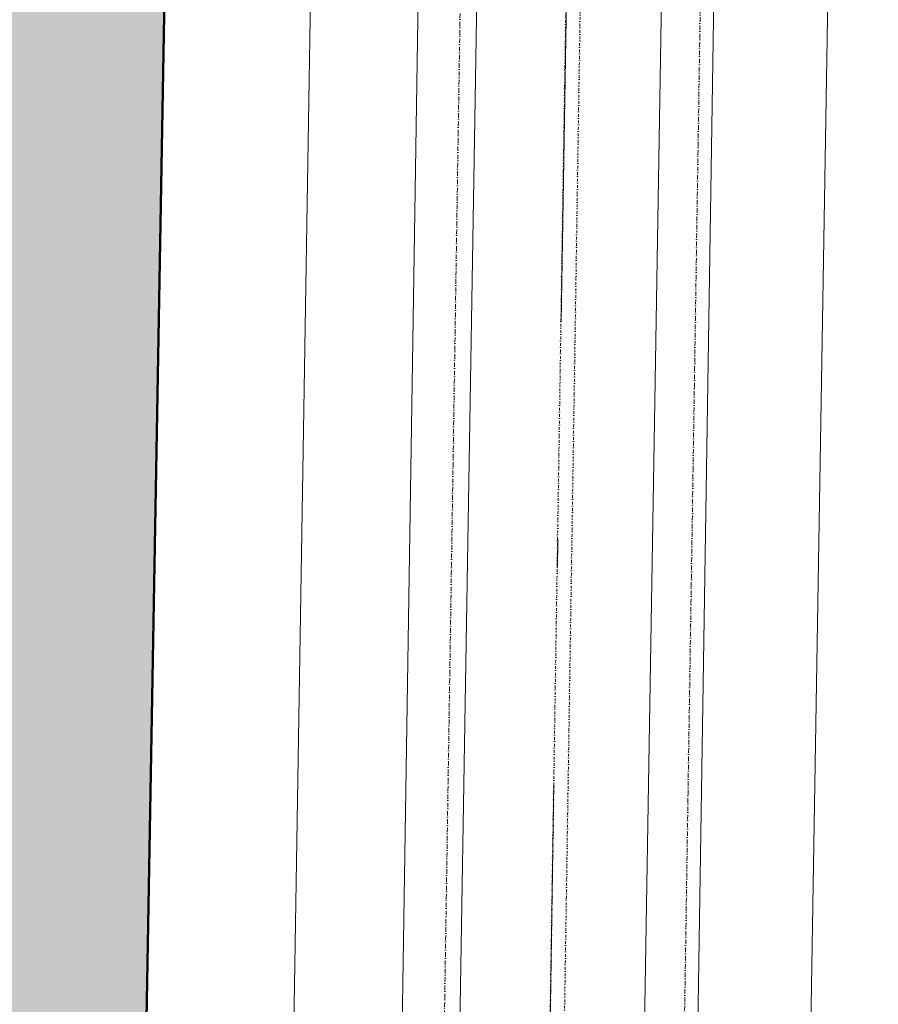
# Model space of a CAD drawing. Header units: millimetres. Extents: x -23738 to 4435, y -2716 to 20653.
# Tile 33 of 160: x -20177 to -19712, y 4624 to 5157. Entities that reach past the tile are written whole.
import ezdxf

# ---------------------------------------------------------------- set-up
doc = ezdxf.new("R2010")
doc.units = ezdxf.units.MM
doc.header["$MEASUREMENT"] = 0
for name, pattern in [('Čerchovaná', [450, 200, -117.5, 15, -117.5]), ('Čerchovaná M', [4.5, 2.5, -0.85, 0.3, -0.85]), ('Čerchovaná S', [3.5, 1.5, -0.85, 0.3, -0.85])]:
    doc.linetypes.add(name, pattern=pattern)
for name, color, linetype in [('9._POHLED ZÁPADNÍ_2_Konstrukce - krov', 7, 'Continuous'), ('9._POHLED ZÁPADNÍ_2_Konstrukce - nosné', 7, 'Continuous'), ('9._POHLED ZÁPADNÍ_2_Výplně – Řezové', 7, 'Continuous')]:
    doc.layers.add(name, color=color, linetype=linetype)

msp = doc.modelspace()

# ---------------------------------------------------------------- hatches: boundary and pattern name
at = {"layer": '9._POHLED ZÁPADNÍ_2_Výplně – Řezové', "linetype": 'Continuous', "lineweight": 13}
msp.add_hatch(color=254, dxfattribs=at).paths.add_polyline_path([(-20313.37, 10013.89), (-20411.95, 4415.68), (-20112, 4410.4), (-20020.94, 9581.29)])

# ---------------------------------------------------------------- linework, layer by layer
at = {"layer": '9._POHLED ZÁPADNÍ_2_Konstrukce - krov', "color": 8, "linetype": 'Čerchovaná', "lineweight": 13}
msp.add_line((-19802.17, 10142.68), (-19895.21, 4268.51), dxfattribs=at)
at = {"layer": '9._POHLED ZÁPADNÍ_2_Konstrukce - krov', "color": 8, "linetype": 'Continuous', "lineweight": 13}
for p, q in [((-19892.79, 9564.12), (-20032.8, 565.21)), ((-19732.81, 9561.63), (-19872.82, 562.72)), ((-20063.66, 2485.78), (-19992, 6833.65)), ((-19902.01, 6832.17), (-19973.67, 2484.3)), ((-19873.68, 2482.65), (-19802.03, 6830.52)), ((-19712.04, 6829.04), (-19783.69, 2481.17))]:
    msp.add_line(p, q, dxfattribs=at)
at = {"layer": '9._POHLED ZÁPADNÍ_2_Konstrukce - krov', "color": 251, "linetype": 'Čerchovaná S', "lineweight": 13, "true_color": 0x6a6a6a}
for p, q in [((-19812.8, 9562.87), (-19952.81, 563.96)), ((-19853.52, 6446.31), (-19909.83, 2826.75))]:
    msp.add_line(p, q, dxfattribs=at)
at = {"layer": '9._POHLED ZÁPADNÍ_2_Konstrukce - krov', "color": 8, "linetype": 'Čerchovaná M', "lineweight": 13}
for p, q in [((-19918.51, 6447.32), (-19974.82, 2827.76)), ((-19788.52, 6445.3), (-19844.84, 2825.74))]:
    msp.add_line(p, q, dxfattribs=at)
at = {"layer": '9._POHLED ZÁPADNÍ_2_Konstrukce - nosné', "color": 7, "linetype": 'Continuous', "lineweight": 50, "flags": 128}
msp.add_lwpolyline([(-20112, 4410.4), (-20061.22, 7294.06)], dxfattribs=at)

doc.saveas('drawing.dxf')
